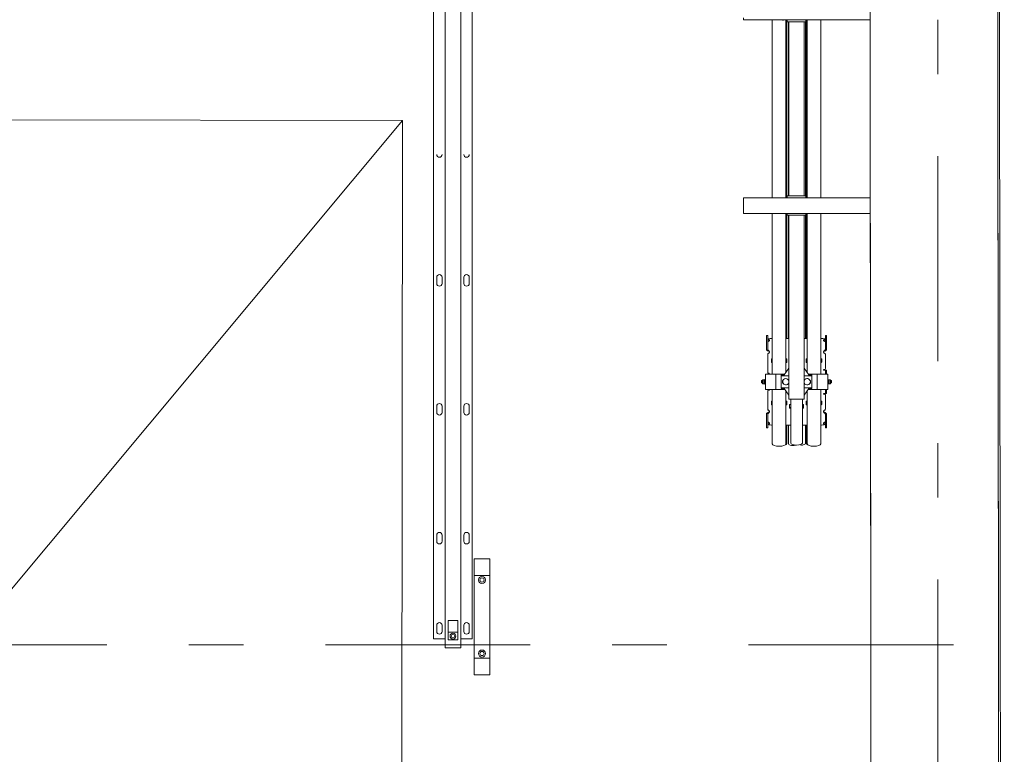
# Model space of a CAD drawing. Header units: millimetres. Extents: x -70269 to 35056, y -51814 to 48966.
# Tile 121 of 220: x -34412 to -31868, y 8498 to 10396. Entities that reach past the tile are written whole.
import ezdxf

# ---------------------------------------------------------------- set-up
doc = ezdxf.new("R2010")
doc.units = ezdxf.units.MM
doc.set_wipeout_variables(frame=1)
for name, pattern in [('Przerywana', [48, 24, -24]), ('Przerywana podwójnie', [109.361107, 52.916665, -21.166666, 14.111111, -21.166666]), ('Wipeout_Contour', [1000, 0, -1000])]:
    doc.linetypes.add(name, pattern=pattern)
for name, color, linetype, lineweight, true_color in [('00 - nowa technologia myjni_Nr_pióra__95', 7, 'Continuous', 20, 0x7c7c7c), ('103-Z Zakres opracowania_Nr_pióra__95', 7, 'Continuous', 140, 0x7c7c7c), ('410-K Osie główne_Nr_pióra__95', 7, 'Continuous', 20, 0x7c7c7c), ('420-K Ściany_Nr_pióra__95', 7, 'Continuous', 20, 0x7c7c7c), ('460 - Stropy_Nr_pióra__95', 7, 'Continuous', 13, 0x7c7c7c), ('Rozbiórka_Drzwi Archicad_Nr_pióra__95', 7, 'Continuous', 20, 0x7c7c7c)]:
    doc.layers.add(name, color=color, linetype=linetype, lineweight=lineweight, true_color=true_color)
doc.layers.add('201-A Ppoż_Nr_pióra__31', color=1, linetype='Continuous', lineweight=30)
doc.layers.add('XREF', color=8, linetype='Continuous', lineweight=9)
doc.layers.add('420-K Ściany', color=7, linetype='Continuous')
doc.layers.add('Nowe_Drzwi Archicad', color=7, linetype='Continuous')
doc.linetypes.add('PPOZ REI 60', pattern='A,0,[1,A.01 RZUT PARTERU1.Shx,S=1.984127,R=0,X=0,Y=0],-400,0', length=400)

# ---------------------------------------------------------------- blocks, each defined once
blk = doc.blocks.new('Drzwi garażowe_ segmentowe[1]_1')
at = {"layer": 'Rozbiórka_Drzwi Archicad_Nr_pióra__95', "color": 8, "linetype": 'Continuous', "lineweight": 20, "true_color": 0x7c7c7c}
for p, q in [((165.25, 63.72), (503.76, 469.29)), ((503.76, 469.29), (165.76, 469.72)), ((503.25, 63.29), (503.76, 469.29))]:
    blk.add_line(p, q, dxfattribs=at)
blk = doc.blocks.new('parter 2025.10.15')
at = {"layer": '00 - nowa technologia myjni_Nr_pióra__95', "color": 8, "linetype": 'Continuous', "lineweight": 5}
for p, q in [((514.77, 933.08), (514.77, 333.08)), ((518.77, 933.08), (518.77, 333.08)), ((511.77, 930.75), (511.77, 335.4)), ((521.77, 930.75), (521.77, 335.4)), ((591.83, 495.29), (591.83, 495.79)), ((629.43, 495.29), (591.83, 495.29)), ((599.28, 485.43), (599.28, 495.29)), ((601.91, 495.29), (601.91, 495.25)), ((601.91, 495.25), (601.94, 495.25)), ((601.94, 495.25), (602.19, 495.25)), ((602.19, 495.25), (602.19, 495.29)), ((602.78, 485.43), (602.78, 495.29)), ((602.79, 495.25), (602.79, 495.29)), ((602.79, 495.25), (602.82, 495.25)), ((602.82, 495.25), (603.08, 495.25)), ((603, 485.43), (603, 495.25)), ((603.11, 495.25), (603.08, 495.25)), ((603.11, 495.29), (603.11, 494.79)), ((603.93, 494.79), (603.11, 494.79)), ((603.48, 485.43), (603.48, 494.79)), ((603.53, 494.79), (603.53, 449.79)), ((607.13, 494.79), (603.93, 494.79)), ((607.96, 494.79), (607.13, 494.79)), ((607.53, 494.79), (607.53, 449.79)), ((607.81, 485.43), (607.81, 494.79)), ((607.96, 495.29), (607.96, 494.79)), ((608.13, 485.43), (608.13, 495.29)), ((608.28, 485.43), (608.28, 495.29)), ((611.78, 485.43), (611.78, 495.29)), ((629.43, 494.86), (629.43, 495.46)), ((629.43, 494.84), (629.43, 494.86)), ((629.43, 494.86), (641.93, 494.86)), ((629.43, 494.84), (629.43, 494.44)), ((629.43, 494.84), (634.43, 494.84)), ((629.43, 494.44), (634.43, 494.44)), ((634.43, 494.84), (634.43, 494.86)), ((634.43, 494.84), (634.43, 494.44)), ((636.93, 494.84), (636.93, 494.86)), ((636.93, 494.84), (636.93, 494.44)), ((636.93, 494.84), (641.93, 494.84)), ((636.93, 494.44), (641.93, 494.44)), ((641.93, 495.29), (641.93, 495.38)), ((641.93, 494.84), (641.93, 495.29)), ((641.93, 494.86), (641.93, 495.29)), ((641.93, 495.29), (642.53, 495.29)), ((641.93, 494.84), (641.93, 494.44)), ((599.28, 449.29), (599.28, 485.43)), ((602.78, 449.29), (602.78, 485.43)), ((603, 449.29), (603, 485.43)), ((603.48, 449.79), (603.48, 485.43)), ((607.81, 449.79), (607.81, 485.43)), ((608.13, 449.29), (608.13, 485.43)), ((608.28, 449.29), (608.28, 485.43)), ((611.78, 449.29), (611.78, 485.43)), ((629.43, 449.29), (591.83, 449.29)), ((591.83, 448.79), (591.83, 449.29)), ((591.83, 448.79), (591.83, 445.79)), ((603.11, 449.79), (603.11, 449.29)), ((603.93, 449.79), (603.11, 449.79)), ((607.13, 449.79), (603.93, 449.79)), ((607.96, 449.79), (607.13, 449.79)), ((607.96, 449.79), (607.96, 449.29)), ((629.43, 449.74), (629.43, 450.14)), ((629.43, 450.14), (634.43, 450.14)), ((629.43, 449.71), (629.43, 449.74)), ((629.43, 449.74), (634.43, 449.74)), ((629.43, 449.11), (629.43, 449.71)), ((629.43, 449.71), (641.93, 449.71)), ((629.43, 449.11), (629.43, 445.46)), ((634.43, 449.74), (634.43, 450.14)), ((634.43, 449.71), (634.43, 449.74)), ((636.93, 449.74), (636.93, 450.14)), ((636.93, 450.14), (641.93, 450.14)), ((636.93, 449.71), (636.93, 449.74)), ((636.93, 449.74), (641.93, 449.74)), ((640.23, 447.71), (640.31, 447.79)), ((640.31, 447.79), (640.31, 447.53)), ((640.31, 447.79), (640.89, 447.79)), ((640.89, 448.02), (640.91, 448.09)), ((640.89, 448.02), (640.89, 447.64)), ((640.91, 448.09), (640.94, 448.09)), ((640.94, 448.09), (641.68, 448.09)), ((641.71, 448.09), (641.68, 448.09)), ((641.73, 448.02), (641.71, 448.09)), ((641.73, 448.24), (641.78, 448.29)), ((641.73, 446.83), (641.73, 448.24)), ((641.78, 446.81), (641.78, 448.29)), ((641.93, 448.29), (641.78, 448.29)), ((641.93, 449.74), (641.93, 450.14)), ((641.93, 449.29), (641.93, 449.74)), ((641.93, 449.29), (641.93, 449.71)), ((641.93, 449.21), (641.93, 449.29)), ((641.93, 449.29), (642.53, 449.29)), ((641.93, 449.21), (641.93, 448.46)), ((641.93, 447.94), (641.93, 448.46)), ((641.93, 447.94), (641.93, 446.69)), ((591.83, 445.29), (591.83, 445.79)), ((629.43, 445.29), (591.83, 445.29)), ((599.28, 422.35), (599.28, 445.29)), ((601.91, 445.29), (601.91, 445.25)), ((601.91, 445.25), (601.94, 445.25)), ((601.94, 445.25), (602.19, 445.25)), ((602.19, 445.25), (602.19, 445.29)), ((602.78, 422.35), (602.78, 445.29)), ((602.79, 445.25), (602.79, 445.29)), ((602.79, 445.25), (602.82, 445.25)), ((602.82, 445.25), (603.08, 445.25)), ((603, 422.35), (603, 445.25)), ((603.11, 445.25), (603.08, 445.25)), ((603.11, 445.29), (603.11, 444.79)), ((607.96, 445.29), (607.96, 444.79)), ((608.13, 422.35), (608.13, 445.29)), ((608.28, 422.35), (608.28, 445.29)), ((611.78, 422.35), (611.78, 445.29)), ((629.43, 444.86), (629.43, 445.46)), ((640.23, 447.71), (640.23, 447.49)), ((640.23, 447.49), (640.23, 446.87)), ((640.23, 446.87), (640.31, 446.79)), ((640.31, 447.53), (640.31, 446.79)), ((640.31, 446.79), (640.89, 446.79)), ((640.89, 447.64), (640.89, 446.56)), ((640.89, 446.56), (640.91, 446.49)), ((640.94, 446.49), (640.91, 446.49)), ((640.94, 447.29), (641.68, 447.29)), ((640.94, 446.49), (641.68, 446.49)), ((641.68, 446.49), (641.71, 446.49)), ((641.73, 446.56), (641.71, 446.49)), ((641.73, 446.34), (641.73, 446.83)), ((641.73, 446.34), (641.78, 446.29)), ((641.78, 446.29), (641.78, 446.81)), ((641.93, 446.29), (641.78, 446.29)), ((641.93, 446.19), (641.93, 446.69)), ((641.93, 445.38), (641.93, 446.19)), ((641.93, 445.29), (641.93, 445.38)), ((641.93, 444.84), (641.93, 445.29)), ((641.93, 444.86), (641.93, 445.29)), ((641.93, 445.29), (642.53, 445.29)), ((603.93, 444.79), (603.11, 444.79)), ((603.48, 422.35), (603.48, 444.79)), ((603.53, 444.79), (603.53, 397.29)), ((607.13, 444.79), (603.93, 444.79)), ((607.96, 444.79), (607.13, 444.79)), ((607.53, 444.79), (607.53, 397.29)), ((607.81, 422.35), (607.81, 444.79)), ((629.43, 444.84), (629.43, 444.86)), ((629.43, 444.86), (641.93, 444.86)), ((629.43, 444.84), (629.43, 444.44)), ((629.43, 444.84), (634.43, 444.84)), ((629.43, 444.44), (634.43, 444.44)), ((634.43, 444.84), (634.43, 444.86)), ((634.43, 444.84), (634.43, 444.44)), ((636.93, 444.84), (636.93, 444.86)), ((636.93, 444.84), (636.93, 444.44)), ((636.93, 444.84), (641.93, 444.84)), ((636.93, 444.44), (641.93, 444.44)), ((641.93, 444.84), (641.93, 444.44)), ((512.57, 427.18), (512.57, 428.78)), ((513.97, 428.78), (513.97, 427.18)), ((519.57, 427.18), (519.57, 428.78)), ((520.97, 428.78), (520.97, 427.18)), ((599.28, 413.47), (599.28, 422.35)), ((602.78, 413.47), (602.78, 422.35)), ((603, 413.47), (603, 422.35)), ((603.48, 413.47), (603.48, 422.35)), ((607.81, 413.47), (607.81, 422.35)), ((608.13, 413.47), (608.13, 422.35)), ((608.28, 413.47), (608.28, 422.35)), ((611.78, 413.47), (611.78, 422.35)), ((597.78, 413.36), (597.78, 413.71)), ((598.08, 413.71), (597.78, 413.71)), ((597.78, 412.16), (597.78, 413.36)), ((597.78, 410.75), (597.78, 412.16)), ((598.08, 413.36), (598.08, 413.71)), ((598.08, 413.36), (598.08, 412.16)), ((598.08, 410.75), (598.08, 412.16)), ((598.53, 412.57), (598.53, 412.57)), ((599.28, 412.96), (599.08, 412.96)), ((599.28, 411.23), (599.28, 413.47)), ((602.78, 411.23), (602.78, 413.47)), ((603.53, 412.96), (602.78, 412.96)), ((603, 412.96), (603, 413.47)), ((603.48, 412.96), (603.48, 413.47)), ((608.28, 412.96), (607.53, 412.96)), ((607.81, 412.96), (607.81, 413.47)), ((608.13, 412.96), (608.13, 413.47)), ((608.28, 411.23), (608.28, 413.47)), ((611.78, 411.23), (611.78, 413.47)), ((611.98, 412.96), (611.78, 412.96)), ((612.98, 413.71), (612.98, 413.36)), ((612.98, 413.71), (613.28, 413.71)), ((612.98, 412.16), (612.98, 413.36)), ((612.98, 412.16), (612.98, 410.75)), ((613.28, 413.71), (613.28, 413.36)), ((613.28, 413.36), (613.28, 412.16)), ((613.28, 412.16), (613.28, 410.75)), ((597.78, 410.75), (597.78, 410.03)), ((597.78, 410.03), (597.78, 409.98)), ((598.08, 409.98), (597.78, 409.98)), ((598.08, 410.03), (598.08, 410.75)), ((598.08, 410.03), (598.08, 409.98)), ((598.33, 409.88), (598.33, 409.69)), ((599.28, 408.91), (599.28, 411.23)), ((602.78, 408.91), (602.78, 411.23)), ((608.28, 408.91), (608.28, 411.23)), ((611.78, 408.91), (611.78, 411.23)), ((612.73, 409.88), (612.73, 409.69)), ((612.98, 410.03), (612.98, 410.75)), ((612.98, 409.98), (612.98, 410.03)), ((612.98, 409.98), (613.28, 409.98)), ((613.28, 410.75), (613.28, 410.03)), ((613.28, 409.98), (613.28, 410.03)), ((598.08, 408.9), (598.08, 405.92)), ((598.53, 409.54), (598.53, 409.54)), ((598.53, 409.52), (598.53, 409.54)), ((599.03, 407.63), (599.03, 406.88)), ((599.28, 407.73), (599.13, 407.73)), ((599.28, 407.62), (599.13, 407.62)), ((599.28, 407.58), (599.28, 408.91)), ((599.28, 404.16), (599.28, 407.58)), ((602.78, 407.58), (602.78, 408.91)), ((602.93, 407.73), (602.78, 407.73)), ((602.93, 407.62), (602.78, 407.62)), ((602.78, 404.17), (602.78, 407.58)), ((603, 407.58), (603, 407.6)), ((603, 406.81), (603, 407.58)), ((603, 407.05), (603.03, 407.05)), ((603.03, 406.88), (603.03, 407.63)), ((608.03, 407.63), (608.03, 406.88)), ((608.28, 407.73), (608.13, 407.73)), ((608.13, 407.58), (608.13, 407.62)), ((608.28, 407.62), (608.13, 407.62)), ((608.13, 406.79), (608.13, 407.58)), ((608.28, 407.58), (608.28, 408.91)), ((608.28, 404.17), (608.28, 407.58)), ((611.78, 407.58), (611.78, 408.91)), ((611.93, 407.73), (611.78, 407.73)), ((611.93, 407.62), (611.78, 407.62)), ((611.78, 404.16), (611.78, 407.58)), ((612.03, 406.88), (612.03, 407.63)), ((612.98, 405.92), (612.98, 408.9)), ((598.08, 405.92), (598.08, 405.65)), ((598.08, 405.65), (598.08, 404.19)), ((599.28, 406.79), (599.13, 406.79)), ((602.36, 403.54), (603.53, 405.29)), ((602.93, 406.79), (602.78, 406.79)), ((603, 406.95), (603.03, 406.95)), ((608.71, 403.54), (607.53, 405.29)), ((608.28, 406.79), (608.13, 406.79)), ((611.93, 406.79), (611.78, 406.79)), ((612.63, 404.99), (612.78, 404.99)), ((612.73, 404.79), (612.63, 404.79)), ((612.73, 404.79), (612.98, 404.79)), ((612.98, 405.65), (612.98, 405.92)), ((612.98, 405.19), (612.98, 405.65)), ((612.98, 404.79), (612.98, 403.79)), ((612.98, 404.79), (613.28, 404.79)), ((613.28, 404.79), (613.28, 403.79)), ((596.48, 402.03), (596.54, 402.09)), ((596.48, 402), (596.48, 402.03)), ((596.48, 401.55), (596.48, 402)), ((596.54, 402.05), (596.54, 402.09)), ((596.72, 402.09), (596.54, 402.09)), ((596.54, 401.49), (596.54, 402.05)), ((596.72, 402.21), (596.72, 401.42)), ((596.8, 402.29), (597.06, 402.29)), ((597.06, 402.29), (597.09, 402.29)), ((597.06, 402.29), (597.06, 402.04)), ((597.06, 402.04), (597.06, 401.54)), ((597.09, 402.29), (597.25, 402.29)), ((597.09, 402.29), (597.09, 402.27)), ((597.09, 402.27), (597.25, 402.27)), ((597.29, 402.29), (597.25, 402.29)), ((597.25, 402.29), (597.25, 402.27)), ((597.32, 402.23), (597.29, 402.29)), ((597.32, 402.35), (597.36, 402.39)), ((597.32, 402.35), (597.32, 401.3)), ((597.36, 402.39), (597.36, 401.26)), ((597.36, 402.39), (597.48, 402.39)), ((597.48, 403.79), (597.48, 399.79)), ((598.03, 403.79), (597.48, 403.79)), ((599.98, 403.79), (598.03, 403.79)), ((598.43, 403.99), (598.28, 403.99)), ((599.28, 403.79), (599.28, 404.16)), ((600.23, 403.79), (599.98, 403.79)), ((600.23, 403.79), (600.23, 399.79)), ((600.78, 403.79), (600.23, 403.79)), ((602.52, 403.79), (600.78, 403.79)), ((602.36, 403.54), (601.53, 403.54)), ((601.53, 403.54), (601.53, 403.34)), ((601.53, 403.34), (601.53, 400.24)), ((603.53, 403.34), (601.53, 403.34)), ((601.88, 401.45), (601.88, 402.13)), ((601.88, 402.13), (602.03, 402.13)), ((609.53, 403.34), (607.53, 403.34)), ((610.28, 403.79), (608.54, 403.79)), ((609.53, 403.54), (608.71, 403.54)), ((609.18, 402.13), (609.04, 402.13)), ((609.18, 401.45), (609.18, 402.13)), ((609.53, 403.54), (609.53, 403.34)), ((609.53, 400.24), (609.53, 403.34)), ((610.83, 403.79), (610.28, 403.79)), ((611.08, 403.79), (610.83, 403.79)), ((610.83, 399.79), (610.83, 403.79)), ((613.03, 403.79), (611.08, 403.79)), ((611.78, 403.79), (611.78, 404.16)), ((613.58, 403.79), (613.03, 403.79)), ((613.58, 399.79), (613.58, 403.79)), ((613.58, 402.31), (613.58, 402.39)), ((613.7, 402.39), (613.58, 402.39)), ((613.58, 401.19), (613.58, 402.31)), ((613.7, 402.31), (613.7, 402.39)), ((613.74, 402.35), (613.7, 402.39)), ((613.74, 402.35), (613.7, 402.39)), ((613.7, 401.19), (613.7, 402.31)), ((613.74, 402.28), (613.74, 402.35)), ((613.74, 402.23), (613.77, 402.29)), ((613.74, 401.23), (613.74, 402.28)), ((613.74, 402.18), (613.74, 402.23)), ((613.74, 401.34), (613.74, 402.18)), ((613.81, 402.29), (613.77, 402.29)), ((613.81, 402.27), (613.81, 402.29)), ((613.97, 402.29), (613.81, 402.29)), ((613.97, 402.27), (613.81, 402.27)), ((613.97, 402.27), (613.97, 402.29)), ((613.97, 402.29), (614, 402.29)), ((614, 402.23), (614, 402.29)), ((614.26, 402.29), (614, 402.29)), ((614, 402.04), (614, 402.23)), ((614, 401.54), (614, 402.04)), ((614.34, 402.16), (614.34, 402.21)), ((614.34, 401.37), (614.34, 402.16)), ((614.34, 402.09), (614.52, 402.09)), ((614.52, 402.09), (614.52, 401.52)), ((614.58, 402.03), (614.52, 402.09)), ((614.58, 402.03), (614.52, 402.09)), ((614.58, 402.03), (614.58, 401.58)), ((596.48, 401.55), (596.54, 401.49)), ((596.72, 401.49), (596.54, 401.49)), ((596.72, 401.42), (596.72, 401.37)), ((596.8, 401.29), (597.06, 401.29)), ((597.06, 401.54), (597.06, 401.35)), ((597.06, 401.35), (597.06, 401.29)), ((597.09, 401.29), (597.06, 401.29)), ((597.09, 401.8), (597.09, 401.77)), ((597.09, 401.8), (597.25, 401.8)), ((597.09, 401.77), (597.25, 401.77)), ((597.09, 401.3), (597.25, 401.3)), ((597.09, 401.3), (597.09, 401.29)), ((597.09, 401.29), (597.25, 401.29)), ((597.25, 401.8), (597.25, 401.77)), ((597.25, 401.3), (597.25, 401.29)), ((597.25, 401.29), (597.29, 401.29)), ((597.32, 401.34), (597.29, 401.29)), ((597.32, 401.3), (597.32, 401.23)), ((597.32, 401.23), (597.36, 401.19)), ((597.36, 401.26), (597.36, 401.19)), ((597.36, 401.19), (597.48, 401.19)), ((597.48, 399.79), (598.03, 399.79)), ((598.03, 399.79), (599.98, 399.79)), ((598.08, 399.39), (598.08, 397.93)), ((598.43, 399.59), (598.28, 399.59)), ((599.28, 399.79), (599.28, 398.55)), ((599.98, 399.79), (600.23, 399.79)), ((600.23, 399.79), (600.78, 399.79)), ((600.78, 399.79), (602.52, 399.79)), ((603.53, 400.24), (601.53, 400.24)), ((601.53, 400.04), (601.53, 400.24)), ((602.36, 400.04), (601.53, 400.04)), ((602.03, 401.45), (601.88, 401.45)), ((602.36, 400.04), (603.53, 398.29)), ((602.78, 399.4), (602.78, 398.55)), ((609.53, 400.24), (607.53, 400.24)), ((608.71, 400.04), (607.53, 398.29)), ((608.28, 399.4), (608.28, 398.55)), ((608.54, 399.79), (610.28, 399.79)), ((609.53, 400.04), (608.71, 400.04)), ((609.04, 401.45), (609.18, 401.45)), ((609.53, 400.04), (609.53, 400.24)), ((610.28, 399.79), (610.83, 399.79)), ((610.83, 399.79), (611.08, 399.79)), ((611.08, 399.79), (613.03, 399.79)), ((611.78, 399.79), (611.78, 398.55)), ((612.98, 399.79), (612.98, 398.79)), ((613.03, 399.79), (613.58, 399.79)), ((613.28, 399.79), (613.28, 398.79)), ((613.7, 401.19), (613.58, 401.19)), ((613.7, 401.19), (613.58, 401.19)), ((613.74, 401.23), (613.7, 401.19)), ((613.74, 401.23), (613.7, 401.19)), ((613.74, 401.34), (613.77, 401.29)), ((613.77, 401.29), (613.81, 401.29)), ((613.81, 401.77), (613.81, 401.8)), ((613.97, 401.8), (613.81, 401.8)), ((613.97, 401.77), (613.81, 401.77)), ((613.81, 401.29), (613.81, 401.3)), ((613.97, 401.3), (613.81, 401.3)), ((613.97, 401.29), (613.81, 401.29)), ((613.97, 401.77), (613.97, 401.8)), ((613.97, 401.29), (613.97, 401.3)), ((614, 401.29), (613.97, 401.29)), ((614, 401.29), (614, 401.54)), ((614.26, 401.29), (614, 401.29)), ((614.26, 401.29), (614, 401.29)), ((614.34, 401.49), (614.52, 401.49)), ((614.34, 401.49), (614.52, 401.49)), ((614.58, 401.55), (614.52, 401.49)), ((614.58, 401.55), (614.52, 401.49)), ((614.52, 401.52), (614.52, 401.49)), ((614.58, 401.58), (614.58, 401.55)), ((598.08, 397.93), (598.08, 397.66)), ((598.08, 394.67), (598.08, 397.66)), ((599.28, 395.13), (599.28, 398.55)), ((602.78, 395.13), (602.78, 398.55)), ((603.93, 397.29), (603.53, 397.29)), ((607.13, 397.29), (603.93, 397.29)), ((604.02, 395.37), (604.02, 397.29)), ((607.04, 395.37), (607.04, 397.29)), ((607.53, 397.29), (607.13, 397.29)), ((608.28, 395.13), (608.28, 398.55)), ((611.78, 395.13), (611.78, 398.55)), ((612.63, 398.79), (612.73, 398.79)), ((612.63, 398.59), (612.78, 398.59)), ((612.73, 398.79), (612.98, 398.79)), ((612.98, 398.79), (613.28, 398.79)), ((612.98, 397.93), (612.98, 398.39)), ((612.98, 397.66), (612.98, 397.93)), ((612.98, 397.66), (612.98, 394.67)), ((512.57, 393.88), (512.57, 395.48)), ((513.97, 395.48), (513.97, 393.88)), ((519.57, 393.88), (519.57, 395.48)), ((520.97, 395.48), (520.97, 393.88)), ((599.03, 396.7), (599.03, 395.94)), ((599.13, 396.79), (599.28, 396.79)), ((599.13, 395.95), (599.28, 395.95)), ((599.13, 395.85), (599.28, 395.85)), ((599.28, 395.13), (599.28, 385.73)), ((602.78, 396.79), (602.93, 396.79)), ((602.78, 395.95), (602.93, 395.95)), ((602.78, 395.85), (602.93, 395.85)), ((602.78, 395.13), (602.78, 385.73)), ((603, 395.97), (603, 396.77)), ((603.03, 396.62), (603, 396.62)), ((603.03, 396.52), (603, 396.52)), ((603.03, 395.94), (603.03, 396.7)), ((603.73, 395.85), (603.73, 395.1)), ((603.83, 395.94), (604.02, 395.94)), ((603.83, 395.11), (604.02, 395.11)), ((603.83, 395), (604.02, 395)), ((604.02, 395.37), (604.02, 385.97)), ((607.04, 395.94), (607.23, 395.94)), ((607.04, 395.37), (607.04, 385.97)), ((607.04, 395.11), (607.23, 395.11)), ((607.04, 395), (607.23, 395)), ((607.33, 395.1), (607.33, 395.85)), ((608.03, 396.7), (608.03, 395.94)), ((608.13, 395.95), (608.13, 396.79)), ((608.13, 396.79), (608.28, 396.79)), ((608.13, 395.95), (608.28, 395.95)), ((608.13, 395.85), (608.28, 395.85)), ((608.28, 395.13), (608.28, 385.73)), ((611.78, 396.79), (611.93, 396.79)), ((611.78, 395.95), (611.93, 395.95)), ((611.78, 395.85), (611.93, 395.85)), ((611.78, 395.13), (611.78, 385.73)), ((612.03, 395.94), (612.03, 396.7)), ((597.78, 393.59), (597.78, 393.55)), ((598.08, 393.59), (597.78, 393.59)), ((597.78, 392.83), (597.78, 393.55)), ((597.78, 391.42), (597.78, 392.83)), ((598.08, 393.59), (598.08, 393.55)), ((598.08, 393.55), (598.08, 392.83)), ((598.08, 391.42), (598.08, 392.83)), ((598.33, 393.7), (598.33, 393.89)), ((612.53, 394.06), (612.53, 394.04)), ((612.53, 394.04), (612.53, 394.03)), ((612.73, 393.7), (612.73, 393.89)), ((612.98, 393.55), (612.98, 393.59)), ((612.98, 393.59), (613.28, 393.59)), ((612.98, 393.55), (612.98, 392.83)), ((612.98, 392.83), (612.98, 391.42)), ((613.28, 393.55), (613.28, 393.59)), ((613.28, 392.83), (613.28, 393.55)), ((613.28, 392.83), (613.28, 391.42)), ((597.78, 390.22), (597.78, 391.42)), ((597.78, 389.86), (597.78, 390.22)), ((598.08, 389.86), (597.78, 389.86)), ((598.08, 391.42), (598.08, 390.22)), ((598.08, 389.86), (598.08, 390.22)), ((599.28, 390.62), (599.08, 390.62)), ((604.02, 390.62), (602.78, 390.62)), ((603, 390.62), (603, 385.73)), ((603.48, 390.62), (603.48, 385.73)), ((608.28, 390.62), (607.04, 390.62)), ((607.81, 390.62), (607.81, 385.73)), ((608.13, 390.62), (608.13, 385.73)), ((611.98, 390.62), (611.78, 390.62)), ((612.53, 391.01), (612.53, 391.01)), ((612.98, 390.22), (612.98, 391.42)), ((612.98, 390.22), (612.98, 389.86)), ((612.98, 389.86), (613.28, 389.86)), ((613.28, 391.42), (613.28, 390.22)), ((613.28, 390.22), (613.28, 389.86)), ((512.57, 360.58), (512.57, 362.18)), ((513.97, 362.18), (513.97, 360.58)), ((519.57, 360.58), (519.57, 362.18)), ((520.97, 362.18), (520.97, 360.58)), ((526.27, 356.08), (522.27, 356.08)), ((522.27, 351.76), (522.27, 356.08)), ((526.27, 351.76), (526.27, 356.08)), ((522.27, 330.39), (522.27, 351.76)), ((526.27, 351.76), (522.27, 351.76)), ((526.27, 330.39), (526.27, 351.76)), ((512.57, 337.28), (512.57, 338.88)), ((513.97, 338.88), (513.97, 337.28)), ((515.52, 340.08), (518.02, 340.08)), ((515.52, 337.08), (515.52, 340.08)), ((518.02, 337.08), (518.02, 340.08)), ((519.57, 337.28), (519.57, 338.88)), ((520.97, 338.88), (520.97, 337.28)), ((515.52, 337.08), (518.02, 337.08)), ((515.52, 337.08), (515.52, 335.08)), ((518.02, 337.08), (518.02, 335.08)), ((514.77, 335.4), (511.77, 335.4)), ((515.52, 335.08), (518.02, 335.08)), ((521.77, 335.4), (518.77, 335.4)), ((514.77, 333.08), (515.52, 333.08)), ((515.27, 333.08), (515.31, 333.08)), ((518.02, 333.08), (515.52, 333.08)), ((518.02, 333.08), (518.77, 333.08)), ((518.23, 333.08), (518.27, 333.08)), ((522.27, 330.39), (526.27, 330.39)), ((522.27, 326.08), (522.27, 330.39)), ((526.27, 326.08), (526.27, 330.39)), ((522.27, 326.08), (526.27, 326.08))]:
    blk.add_line(p, q, dxfattribs=at)
for points in [[(640.91, 447.67), (640.91, 447.79), (640.92, 447.91), (640.94, 448.09)], [(641.71, 447.67), (641.71, 447.79), (641.7, 447.91), (641.68, 448.09)], [(640.91, 447.67), (640.91, 447.55), (640.93, 447.43), (640.94, 447.29)], [(640.94, 447.29), (640.93, 447.16), (640.92, 447.04), (640.91, 446.88), (640.92, 446.72), (640.93, 446.61), (640.94, 446.49)], [(641.71, 447.67), (641.71, 447.55), (641.7, 447.43), (641.68, 447.29)], [(641.68, 447.29), (641.7, 447.16), (641.71, 447.04), (641.71, 446.88), (641.71, 446.72), (641.7, 446.61), (641.68, 446.49)], [(598.08, 412.41), (598.09, 412.34), (598.1, 412.29), (598.11, 412.26), (598.13, 412.24), (598.16, 412.22), (598.2, 412.2), (598.25, 412.2), (598.3, 412.22), (598.33, 412.25)], [(598.53, 412.57), (598.53, 412.6), (598.52, 412.63), (598.51, 412.64), (598.48, 412.66)], [(612.58, 412.66), (612.56, 412.65), (612.54, 412.63), (612.54, 412.62), (612.53, 412.58), (612.53, 412.57)], [(612.73, 412.25), (612.78, 412.22), (612.82, 412.2), (612.85, 412.2), (612.87, 412.2), (612.89, 412.21), (612.91, 412.22), (612.93, 412.23), (612.94, 412.25), (612.96, 412.27), (612.97, 412.3), (612.98, 412.36), (612.98, 412.41)], [(598.33, 409.69), (598.16, 409.75), (598.07, 409.79), (598.01, 409.82), (597.96, 409.85), (597.91, 409.89), (597.86, 409.92), (597.83, 409.95), (597.81, 409.98)], [(598.33, 409.88), (598.31, 409.9), (598.25, 409.94), (598.2, 409.97), (598.12, 410.02), (598.09, 410.04), (598.09, 410.04), (598.08, 410.04)], [(598.53, 409.54), (598.53, 409.59), (598.53, 409.62), (598.52, 409.65)], [(612.54, 409.65), (612.53, 409.62), (612.53, 409.55), (612.53, 409.54)], [(612.98, 410.04), (612.98, 410.04), (612.97, 410.04), (612.91, 410), (612.84, 409.95), (612.79, 409.93), (612.73, 409.88)], [(613.26, 409.98), (613.21, 409.93), (613.14, 409.88), (613.05, 409.82), (612.95, 409.77), (612.88, 409.74), (612.73, 409.69)], [(598.52, 409.41), (598.53, 409.48), (598.53, 409.54)], [(612.53, 409.54), (612.53, 409.47), (612.54, 409.41)], [(597.09, 402.27), (597.07, 402.14), (597.06, 402.04)], [(597.06, 402.04), (597.07, 401.94), (597.09, 401.8)], [(597.25, 402.27), (597.27, 402.2), (597.28, 402.14), (597.29, 402.04), (597.28, 401.94), (597.27, 401.87), (597.25, 401.8)], [(613.81, 401.8), (613.79, 401.87), (613.78, 401.94), (613.77, 402.04), (613.78, 402.14), (613.79, 402.2), (613.81, 402.27)], [(614, 402.04), (613.99, 402.14), (613.97, 402.27)], [(613.97, 401.8), (613.99, 401.94), (614, 402.04)], [(597.09, 401.77), (597.07, 401.64), (597.06, 401.54)], [(597.06, 401.54), (597.07, 401.44), (597.09, 401.3)], [(597.25, 401.77), (597.27, 401.7), (597.28, 401.64), (597.29, 401.54), (597.28, 401.44), (597.27, 401.37), (597.25, 401.3)], [(613.81, 401.3), (613.79, 401.37), (613.78, 401.44), (613.77, 401.54), (613.78, 401.64), (613.79, 401.7), (613.81, 401.77)], [(614, 401.54), (613.99, 401.64), (613.97, 401.77)], [(613.97, 401.3), (613.99, 401.44), (614, 401.54)], [(597.81, 393.59), (597.86, 393.65), (597.93, 393.7), (598.01, 393.75), (598.11, 393.8), (598.19, 393.83), (598.33, 393.89)], [(598.08, 393.53), (598.09, 393.53), (598.1, 393.54), (598.15, 393.57), (598.23, 393.62), (598.27, 393.65), (598.33, 393.7)], [(598.53, 394.04), (598.53, 394.09), (598.52, 394.16)], [(598.52, 393.92), (598.53, 393.96), (598.53, 393.98), (598.53, 394.04)], [(612.54, 394.16), (612.53, 394.09), (612.53, 394.04)], [(612.53, 394.03), (612.53, 393.98), (612.53, 393.96), (612.54, 393.92)], [(612.73, 393.89), (612.9, 393.82), (612.99, 393.78), (613.05, 393.75), (613.11, 393.72), (613.16, 393.69), (613.2, 393.65), (613.23, 393.62), (613.26, 393.59)], [(612.73, 393.7), (612.76, 393.68), (612.81, 393.64), (612.86, 393.61), (612.94, 393.55), (612.97, 393.53), (612.98, 393.53), (612.98, 393.53)], [(598.33, 391.33), (598.29, 391.36), (598.24, 391.37), (598.22, 391.37), (598.19, 391.37), (598.17, 391.37), (598.15, 391.36), (598.14, 391.34), (598.12, 391.32), (598.11, 391.3), (598.1, 391.28), (598.08, 391.22), (598.08, 391.17)], [(598.48, 390.91), (598.51, 390.93), (598.52, 390.94), (598.53, 390.96), (598.53, 391), (598.53, 391.01)], [(612.53, 391.01), (612.53, 390.98), (612.54, 390.95), (612.55, 390.93), (612.58, 390.91)], [(612.98, 391.17), (612.98, 391.23), (612.96, 391.29), (612.95, 391.31), (612.93, 391.33), (612.9, 391.36), (612.86, 391.37), (612.81, 391.37), (612.77, 391.35), (612.73, 391.33)]]:
    blk.add_lwpolyline(points, dxfattribs=at)
for centre, radius in [((524.27, 350.58), 0.9), ((524.27, 350.58), 0.55), ((516.77, 336.08), 0.75), ((516.77, 336.08), 0.45), ((524.27, 331.58), 0.9), ((524.27, 331.58), 0.55)]:
    blk.add_circle(centre, radius, dxfattribs=at)
for centre, radius, start, end in [((602.65, 495.49), 0.748, 195.7945, 198.481), ((603.53, 495.49), 0.748, 195.7928, 198.4794), ((602.37, 495.49), 0.748, 341.5206, 344.2072), ((513.27, 460.48), 0.7, 180, 0), ((520.27, 460.48), 0.7, 180, 0), ((602.65, 445.49), 0.748, 195.7945, 198.481), ((603.53, 445.49), 0.748, 195.7928, 198.4794), ((602.37, 445.49), 0.748, 341.5206, 344.2072), ((513.27, 428.78), 0.7, 0, 180), ((520.27, 428.78), 0.7, 0, 180), ((513.27, 427.18), 0.7, 180, 0), ((520.27, 427.18), 0.7, 180, 0), ((598.2, 412.56), 0.331, 327.8924, 0.474), ((612.86, 412.56), 0.331, 179.526, 212.1075), ((598.09, 410.04), 0.00314, 101.0441, 195.6522), ((612.98, 410.04), 0.00313, 344.3608, 78.8818), ((598.12, 409.34), 0.422, 13.6648, 16.5226), ((612.95, 409.34), 0.424, 163.4854, 166.3115), ((612.63, 404.89), 0.1, 90, 270), ((612.78, 405.19), 0.2, 270, 0), ((596.8, 402.21), 0.0812, 90, 180), ((598.28, 404.19), 0.2, 180, 270), ((598.43, 403.89), 0.1, 270, 90), ((602.78, 401.79), 0.827, 118.6479, 335.0045), ((602.78, 401.79), 0.828, 24.9955, 118.6479), ((608.28, 401.79), 0.828, 204.9946, 155.0055), ((614.26, 402.21), 0.0812, 0, 90), ((596.8, 401.37), 0.0812, 180, 270), ((598.28, 399.39), 0.2, 90, 180), ((598.43, 399.69), 0.1, 270, 90), ((614.26, 401.37), 0.0812, 270, 0), ((614.26, 401.37), 0.0812, 270, 0), ((612.63, 398.69), 0.1, 90, 270), ((612.78, 398.39), 0.2, 0, 90), ((513.27, 395.48), 0.7, 0, 180), ((520.27, 395.48), 0.7, 0, 180), ((513.27, 393.88), 0.7, 180, 0), ((520.27, 393.88), 0.7, 180, 0), ((598.09, 393.54), 0.00313, 164.3608, 258.8818), ((598.12, 394.23), 0.424, 343.4843, 346.3254), ((612.95, 394.23), 0.423, 193.6799, 196.5393), ((612.98, 393.54), 0.00314, 281.0441, 15.6522), ((598.2, 391.01), 0.331, 359.526, 32.1075), ((612.86, 391.01), 0.331, 147.8924, 180.474), ((513.27, 362.18), 0.7, 0, 180), ((520.27, 362.18), 0.7, 0, 180), ((513.27, 360.58), 0.7, 180, 0), ((520.27, 360.58), 0.7, 180, 0), ((513.27, 338.88), 0.7, 0, 180), ((520.27, 338.88), 0.7, 0, 180), ((513.27, 337.28), 0.7, 180, 0), ((520.27, 337.28), 0.7, 180, 0)]:
    blk.add_arc(centre, radius, start, end, dxfattribs=at)
for centre, major_axis, ratio, start_param, end_param in [((599.08, 412.78), (-1, 0), 0.173648, 4.712389, 6.283185), ((598.28, 412.74), (-0.2, 0), 0.173648, 0, 1.209157), ((598.28, 412.44), (-0.2, 0), 0.173648, 0, 1.209157), ((598.03, 412.62), (0.5, 0), 0.173648, 0.454624, 1.209157), ((598.03, 412.33), (0.5, 0), 0.173648, 0.506996, 1.209157), ((598.03, 412.56), (0.5, 0), 0.766044, 5.350068, 5.828561), ((611.98, 412.78), (-1, 0), 0.173648, 3.141593, 4.712389), ((613.03, 412.62), (0.5, 0), 0.173648, 1.932436, 2.686968), ((613.03, 412.56), (0.5, 0), 0.766044, 3.596217, 4.07471), ((613.03, 412.33), (0.5, 0), 0.173648, 1.932436, 2.634596), ((612.78, 412.74), (-0.2, 0), 0.173648, 1.932436, 3.141593), ((612.78, 412.44), (-0.2, 0), 0.173648, 1.932436, 3.141593), ((598.03, 409.57), (0.5, 0), 0.766044, 0.221366, 0.933118), ((598.03, 409.38), (0.5, 0), 0.766044, 0.221366, 0.933118), ((613.03, 409.57), (0.5, 0), 0.766044, 2.208475, 2.920227), ((613.03, 409.38), (0.5, 0), 0.766044, 2.208475, 2.920227), ((598.28, 408.9), (-0.2, 0), 0.939693, 5.074029, 6.283185), ((598.03, 409.52), (0.5, 0), 0.939693, 5.074029, 6.061819), ((599.13, 407.63), (0.0999, 0), 0.939693, 1.570796, 3.141593), ((599.13, 407.53), (0.0999, 0), 0.939693, 1.570796, 3.141593), ((602.93, 407.63), (0.0999, 0), 0.939693, 0, 1.570796), ((602.93, 407.53), (0.0999, 0), 0.939693, 0, 1.570796), ((608.13, 407.63), (0.0999, 0), 0.939693, 1.570796, 3.141593), ((608.13, 407.53), (0.0999, 0), 0.939693, 1.570796, 3.141593), ((611.93, 407.63), (0.0999, 0), 0.939693, 0, 1.570796), ((611.93, 407.53), (0.0999, 0), 0.939693, 0, 1.570796), ((613.03, 409.52), (0.5, 0), 0.939693, 3.362959, 4.350749), ((612.78, 408.9), (-0.2, 0), 0.939693, 3.141593, 4.350749), ((599.13, 406.88), (-0.0999, 0), 0.939693, 0, 1.570796), ((602.93, 406.88), (-0.0999, 0), 0.939693, 1.570796, 3.141593), ((608.13, 406.88), (-0.0999, 0), 0.939693, 0, 1.570796), ((611.93, 406.88), (-0.0999, 0), 0.939693, 1.570796, 3.141593), ((598.28, 394.67), (-0.2, 0), 0.939693, 0, 1.209157), ((598.03, 394.06), (0.5, 0), 0.939693, 0.221366, 1.209157), ((599.13, 396.7), (0.0999, 0), 0.939693, 1.570796, 3.141593), ((599.13, 396.05), (-0.0999, 0), 0.939693, 0, 1.570796), ((599.13, 395.94), (-0.0999, 0), 0.939693, 0, 1.570796), ((602.93, 396.7), (-0.0999, 0), 0.939693, 3.141593, 4.712389), ((602.93, 396.05), (-0.0999, 0), 0.939693, 1.570796, 3.141593), ((602.93, 395.94), (-0.0999, 0), 0.939693, 1.570796, 3.141593), ((603.83, 395.85), (0.0999, 0), 0.939693, 1.570796, 3.141593), ((603.83, 395.2), (-0.0999, 0), 0.939693, 0, 1.570796), ((603.83, 395.1), (-0.0999, 0), 0.939693, 0, 1.570796), ((607.23, 395.85), (-0.0999, 0), 0.939693, 3.141593, 4.712389), ((607.23, 395.2), (-0.0999, 0), 0.939693, 1.570796, 3.141593), ((607.23, 395.1), (-0.0999, 0), 0.939693, 1.570796, 3.141593), ((608.13, 396.7), (0.0999, 0), 0.939693, 1.570796, 3.141593), ((608.13, 396.05), (-0.0999, 0), 0.939693, 0, 1.570796), ((608.13, 395.94), (-0.0999, 0), 0.939693, 0, 1.570796), ((611.93, 396.7), (-0.0999, 0), 0.939693, 3.141593, 4.712389), ((611.93, 396.05), (-0.0999, 0), 0.939693, 1.570796, 3.141593), ((611.93, 395.94), (-0.0999, 0), 0.939693, 1.570796, 3.141593), ((613.03, 394.06), (0.5, 0), 0.939693, 1.932436, 2.920227), ((612.78, 394.67), (-0.2, 0), 0.939693, 1.932436, 3.141593), ((598.03, 394.2), (0.5, 0), 0.766044, 5.350068, 6.061819), ((598.03, 394.01), (0.5, 0), 0.766044, 5.350068, 6.061819), ((613.03, 394.2), (-0.5, 0), 0.766044, 0.221366, 0.933118), ((613.03, 394.01), (-0.5, 0), 0.766044, 0.221366, 0.933118), ((598.28, 391.13), (-0.2, 0), 0.173648, 5.074029, 6.283185), ((598.28, 390.84), (-0.2, 0), 0.173648, 5.074029, 6.283185), ((599.08, 390.79), (-1, 0), 0.173648, 0, 1.570796), ((598.03, 391.25), (0.5, 0), 0.173648, 5.074029, 5.776189), ((598.03, 390.95), (0.5, 0), 0.173648, 5.074029, 5.828561), ((598.03, 391.02), (0.5, 0), 0.766044, 0.454624, 0.933118), ((611.98, 390.79), (-1, 0), 0.173648, 1.570796, 3.141593), ((613.03, 391.02), (-0.5, 0), 0.766044, 5.350068, 5.828561), ((613.03, 390.95), (0.5, 0), 0.173648, 3.596217, 4.350749), ((613.03, 391.25), (0.5, 0), 0.173648, 3.648589, 4.350749), ((612.78, 391.13), (-0.2, 0), 0.173648, 3.141593, 4.350749), ((612.78, 390.84), (-0.2, 0), 0.173648, 3.141593, 4.350749), ((601.03, 385.73), (1.75, 0), 0.34202, 3.141593, 6.283185), ((602.23, 385.73), (0.765, 0), 0.34202, 5.312468, 6.283185), ((604.68, 385.73), (1.2, 0), 0.34202, 3.141593, 5.534489), ((605.53, 385.97), (1.51, 0), 0.34202, 3.141593, 6.283185), ((606.98, 385.73), (0.825, 0), 0.34202, 3.887552, 6.283185), ((608.83, 385.73), (0.7, 0), 0.34202, 3.141593, 3.972511), ((610.03, 385.73), (1.75, 0), 0.34202, 3.141593, 6.283185)]:
    blk.add_ellipse(centre, major_axis=major_axis, ratio=ratio, start_param=start_param, end_param=end_param, dxfattribs=at)
for p in [(613.81, 402.29), (597.25, 401.29)]:
    blk.add_point(p, dxfattribs=at)
at = {"layer": '103-Z Zakres opracowania_Nr_pióra__95', "color": 8, "linetype": 'Przerywana', "lineweight": 5}
blk.add_lwpolyline([(-45.53, 3079.65), (654.37, 3079.65), (654.37, 2747.81), (1099.75, 2747.81), (1099.75, 2276.77), (655.29, 2276.77), (655.29, -103.95), (-45.53, -103.95)], close=True, dxfattribs=at)
at = {"layer": '201-A Ppoż_Nr_pióra__31', "color": 8, "linetype": 'PPOZ REI 60', "lineweight": 5}
blk.add_line((641.51, 2288.49), (641.51, -3.9), dxfattribs=at)
at = {"layer": 'Nowe_Drzwi Archicad', "color": 8, "linetype": 'Continuous', "lineweight": 5}
blk.add_blockref('Drzwi garażowe_ segmentowe[1]_1', (0, 0), dxfattribs=at)
at = {"color": 8, "linetype": 'Wipeout_Contour', "lineweight": 5, "ltscale": 6017.385693}
blk.add_wipeout([(655.29, 2276.77), (622.29, 2276.77), (625.07, 59.14), (658.07, 59.1)], dxfattribs=at).dxf.layer = '420-K Ściany'
at = {"layer": '410-K Osie główne_Nr_pióra__95', "color": 8, "linetype": 'Przerywana podwójnie', "lineweight": 5}
for p, q in [((642.06, 3303.44), (642.06, -164.96)), ((-63, 333.81), (1039.92, 333.81))]:
    blk.add_line(p, q, dxfattribs=at)
at = {"layer": '420-K Ściany_Nr_pióra__95', "color": 8, "linetype": 'Continuous', "lineweight": 5, "flags": 128}
for points in [[(621.93, 2570.7), (625.07, 59.14)], [(622.29, 2276.77), (625.07, 59.14)], [(658.07, 59.1), (655.29, 2276.77)], [(658.08, 56.8), (655.29, 2276.77)]]:
    blk.add_lwpolyline(points, dxfattribs=at)
at = {"layer": '460 - Stropy_Nr_pióra__95', "color": 8, "linetype": 'Continuous', "lineweight": 5, "flags": 128}
blk.add_lwpolyline([(6.75, 7.87), (658.57, 7.05), (655.73, 2276.77), (655.14, 2747.25), (654.75, 3058.7), (10.58, 3058.7)], close=True, dxfattribs=at)

msp = doc.modelspace()

# ---------------------------------------------------------------- block references
at = {"layer": 'XREF', "xscale": 10, "yscale": 10, "zscale": 10}
msp.add_blockref('parter 2025.10.15', (-38460.6, 5442.3), dxfattribs=at)

doc.saveas('drawing.dxf')
